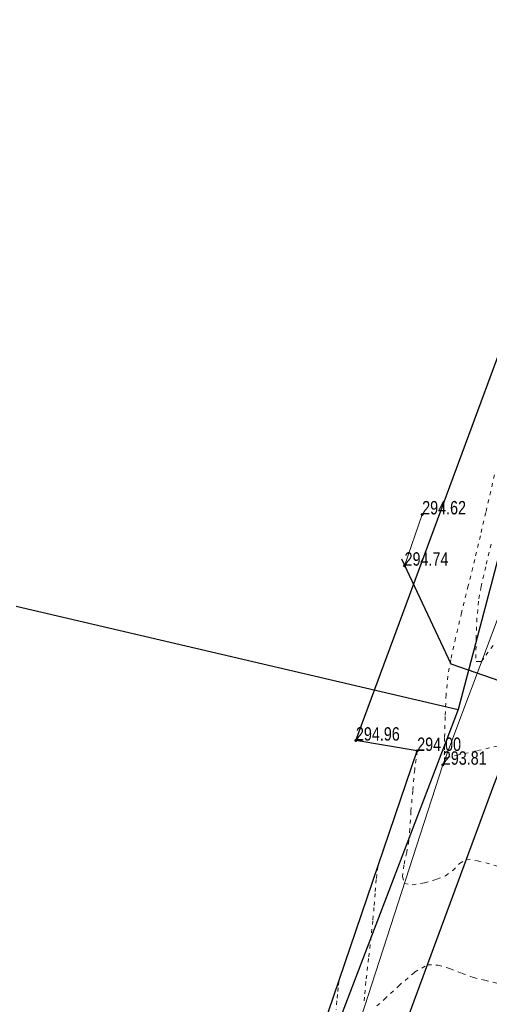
# Model space of a CAD drawing. Header units: feet. Extents: x -783217 to -782936, y -1044805 to -1043930.
# Tile 44 of 81: x -783057 to -783045, y -1044458 to -1044433. Entities that reach past the tile are written whole.
import ezdxf

# ---------------------------------------------------------------- set-up
doc = ezdxf.new("R2010")
doc.units = ezdxf.units.FT
doc.header["$MEASUREMENT"] = 0
doc.linetypes.add('ACAD_ISO07W100', pattern=[3, 0, -3])
for name, color, linetype, lineweight in [('KN_hranice pozemků', 140, 'Continuous', 30), ('S_RIS', 12, 'Continuous', 9), ('Vrstevnice', 250, 'ACAD_ISO07W100', 15), ('Vrstva 51', 7, 'Continuous', 0), ('Z_svahování', 36, 'Continuous', 9), ('Z_VÝŠKY', 7, 'Continuous', 9), ('Z_VÝŠKY NETISK', 252, 'Continuous', 9)]:
    doc.layers.add(name, color=color, linetype=linetype, lineweight=lineweight)
for name, color, linetype in [('S_kabely NN', 92, 'SILVNNO'), ('Z_hrany ploch', 7, 'Continuous'), ('Z_oploceni', 3, 'PLOTDRTL')]:
    doc.layers.add(name, color=color, linetype=linetype)
doc.styles.add('Style-cs_Working', font='cs_Working.shx')
doc.linetypes.add('PLOTDRTL', pattern='A,5,[95,civil.shx,S=1,R=0,X=0,Y=0],5', length=10)
doc.linetypes.add('SILVNNO', pattern='A,7,-6.5,[28,civil.shx,S=1,R=0,X=0,Y=0],-6.5', length=20)

msp = doc.modelspace()

# ---------------------------------------------------------------- linework, layer by layer
at = {"layer": 'KN_hranice pozemků', "linetype": 'Continuous'}
for p, q in [((-783041.77, -1044435.24), (-783045.85, -1044450.77)), ((-783057.39, -1044448.07), (-783045.85, -1044450.77)), ((-783045.85, -1044450.77), (-783058.79, -1044484.59))]:
    msp.add_line(p, q, dxfattribs=at)
at = {"layer": 'S_kabely NN', "ltscale": 0.2}
msp.add_lwpolyline([(-783043.49, -1044483.4), (-783036.76, -1044463.83), (-783037.12, -1044458.73), (-783035.62, -1044453.2), (-783046.03, -1044449.584), (-783047.32, -1044446.84)], dxfattribs=at)
at = {"layer": 'S_RIS', "linetype": 'Continuous', "flags": 128}
msp.add_lwpolyline([(-783047.25, -1044447.01), (-783046.79, -1044445.67)], dxfattribs=at)
at = {"layer": 'Vrstevnice', "ltscale": 0.04}
for points, elevation in [([(-783044.902, -1044444.638), (-783045.129, -1044445.62), (-783045.27, -1044446.227), (-783045.418, -1044446.847), (-783045.587, -1044447.535), (-783045.76, -1044448.236), (-783045.918, -1044448.898), (-783046.044, -1044449.468), (-783046.12, -1044449.894), (-783046.164, -1044450.379), (-783046.191, -1044450.954), (-783046.205, -1044451.504), (-783046.209, -1044451.852), (-783046.209, -1044452.02), (-783046.209, -1044452.074), (-783046.209, -1044452.081), (-783046.203, -1044452.076), (-783046.176, -1044452.047), (-783046.157, -1044452.027), (-783045.903, -1044451.967), (-783045.346, -1044451.84), (-783044.78, -1044451.717)], 293.8), ([(-783044.987, -1044446.446), (-783045.131, -1044447.038), (-783045.25, -1044447.557), (-783045.32, -1044447.938), (-783045.359, -1044448.385), (-783045.38, -1044448.901), (-783045.387, -1044449.327), (-783045.384, -1044449.509), (-783045.313, -1044449.516), (-783045.237, -1044449.509), (-783045.125, -1044449.352), (-783044.873, -1044449)], 293.6), ([(-783046.92, -1044451.85), (-783046.985, -1044452.338), (-783047.038, -1044452.888), (-783047.082, -1044453.429), (-783047.116, -1044453.889), (-783047.14, -1044454.197), (-783047.193, -1044454.497), (-783047.265, -1044454.831), (-783047.302, -1044455.126), (-783047.251, -1044455.309), (-783047.047, -1044455.35), (-783046.73, -1044455.298), (-783046.404, -1044455.203), (-783046.177, -1044455.117), (-783045.993, -1044454.972), (-783045.815, -1044454.788), (-783045.633, -1044454.675), (-783045.342, -1044454.719), (-783044.806, -1044454.861)], 294), ([(-783047.944, -1044454.862), (-783047.988, -1044455.207), (-783048.021, -1044455.573), (-783048.048, -1044455.94), (-783048.077, -1044456.288), (-783048.122, -1044456.692), (-783048.19, -1044457.271), (-783048.258, -1044457.877), (-783048.298, -1044458.281), (-783048.311, -1044458.486)], 294.2), ([(-783047.972, -1044458.512), (-783047.774, -1044458.337), (-783047.403, -1044457.986), (-783046.986, -1044457.631), (-783046.65, -1044457.439), (-783046.374, -1044457.446), (-783046.064, -1044457.537), (-783045.749, -1044457.661), (-783045.452, -1044457.767), (-783045.155, -1044457.842), (-783044.756, -1044457.939), (-783044.327, -1044458.05), (-783043.937, -1044458.171), (-783043.658, -1044458.294), (-783043.419, -1044458.491)], 294.2), ([(-783048.967, -1044457.874), (-783048.987, -1044458.039), (-783049.001, -1044458.213), (-783049.015, -1044458.38), (-783049.038, -1044458.604)], 294.4)]:
    msp.add_lwpolyline(points, dxfattribs=dict(at, elevation=elevation))
at = {"layer": 'Vrstva 51', "color": 7, "linetype": 'Continuous', "lineweight": 53}
for p in [(-783046.79, -1044445.67), (-783047.25, -1044447.01), (-783048.52, -1044451.58), (-783046.92, -1044451.85), (-783046.25, -1044452.21)]:
    msp.add_point(p, dxfattribs=at)
at = {"layer": 'Z_hrany ploch', "linetype": 'Continuous', "flags": 128}
msp.add_lwpolyline([(-783069.78, -1044522.09), (-783069.11, -1044520.14), (-783068.17, -1044518.92), (-783065.34, -1044510.99), (-783060.63, -1044496.7), (-783058.15, -1044489.52), (-783054.21, -1044478.71), (-783051.52, -1044470.63), (-783047.77, -1044460.48), (-783044.92, -1044452.74), (-783039.54, -1044439), (-783035.01, -1044428.77), (-783027.11, -1044414.92), (-783026.57, -1044413.22), (-783027, -1044410.05), (-783021.92, -1044402.05), (-783014.87, -1044390.97)], dxfattribs=at)
at = {"layer": 'Z_oploceni', "ltscale": 0.5, "flags": 128}
for points in [[(-783048.52, -1044451.58), (-783043.2, -1044437.2), (-783038.12, -1044426.35), (-783029.57, -1044412.44), (-783031.47, -1044411.58)], [(-783069.85, -1044516.02), (-783067.85, -1044510.32), (-783062.57, -1044495.64), (-783060.1, -1044489.01), (-783055.98, -1044477.67), (-783053.57, -1044471), (-783049.53, -1044459.53), (-783046.92, -1044451.85), (-783048.52, -1044451.58)]]:
    msp.add_lwpolyline(points, dxfattribs=at)
at = {"layer": 'Z_svahování', "linetype": 'Continuous', "flags": 128}
msp.add_lwpolyline([(-783069.24, -1044517.86), (-783066.73, -1044510.8), (-783061.52, -1044496.11), (-783059.19, -1044489.29), (-783055.22, -1044478.02), (-783052.49, -1044470.63), (-783048.78, -1044460.04), (-783046.25, -1044452.21), (-783041.04, -1044438.32), (-783036.1, -1044427.98), (-783028.36, -1044414.94), (-783027.63, -1044412.82), (-783027.52, -1044409.5), (-783029.39, -1044407.82)], dxfattribs=at)

# ---------------------------------------------------------------- texts
at = {"layer": 'Z_VÝŠKY', "linetype": 'Continuous', "style": 'Style-cs_Working', "width": 0.8}
for s, p in [('294.62', (-783046.79, -1044445.67)), ('294.74', (-783047.25, -1044447.01)), ('294.96', (-783048.52, -1044451.58)), ('294.00', (-783046.92, -1044451.85))]:
    msp.add_text(s, height=0.35, dxfattribs=at).set_placement(p)
at = {"layer": 'Z_VÝŠKY NETISK', "linetype": 'Continuous', "style": 'Style-cs_Working', "width": 0.8}
msp.add_text('293.81', height=0.35, dxfattribs=at).set_placement((-783046.25, -1044452.21))

doc.saveas('drawing.dxf')
